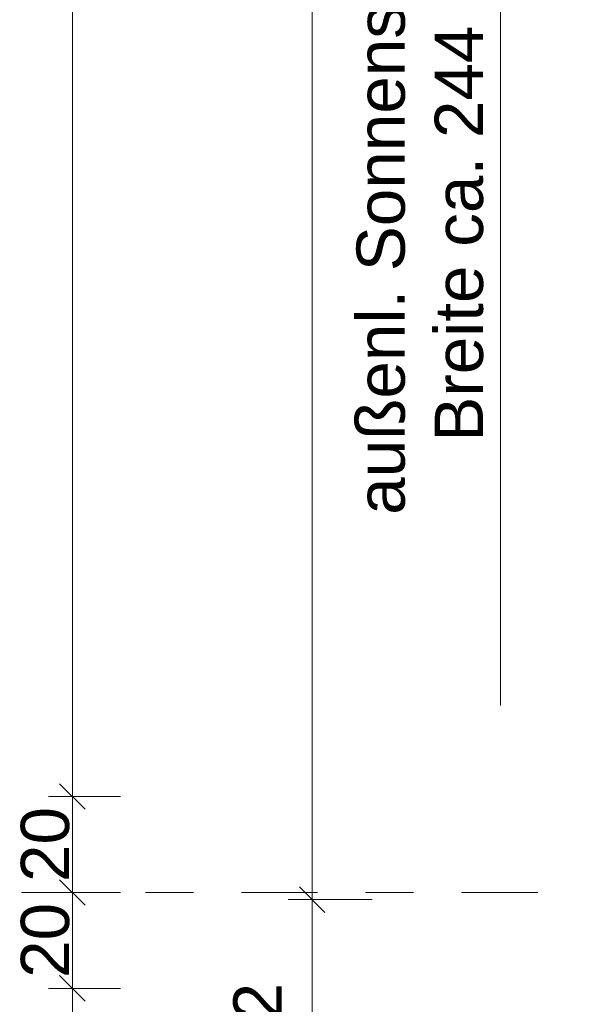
# Model space of a CAD drawing. Header units: metres. Extents: x -180 to 4, y -49 to 6.
# Tile 12 of 256: x -177.38 to -176.23, y -31.43 to -29.38. Entities that reach past the tile are written whole.
import ezdxf

# ---------------------------------------------------------------- set-up
doc = ezdxf.new("R2010")
doc.units = ezdxf.units.M
doc.header["$LTSCALE"] = 0.05
doc.header["$PDMODE"] = 1
doc.header["$PDSIZE"] = -2
doc.linetypes.add('Linienart-53', pattern=[5.291531, 3.175, -1.058062, 0.352704, -0.705764])
doc.layers.get('0').update_dxf_attribs({"lineweight": 25})
for name, color, linetype, lineweight in [('30 -33 Aussenwände- 8 Sonnenschutz', 7, 'Continuous', 9), ('70 -71 Achsen- 1 Gebäudeachsen', 7, 'Linienart-53', 18), ('Keine', 7, 'Continuous', 9)]:
    doc.layers.add(name, color=color, linetype=linetype, lineweight=lineweight)
doc.layers.add('70 -76 Bemaßung- 2 Allgemein', color=7, linetype='Continuous', lineweight=5, true_color=0x6666cc)
doc.styles.add('Arial', font='arial.ttf')
doc.dimstyles.new('k+k 1_50', dxfattribs={"dimtxt": 0.100689, "dimasz": 0.05302, "dimexe": 0.05, "dimexo": 0.15, "dimgap": 0.01, "dimtad": 1, "dimdec": 3, "dimtxsty": 'Arial', "dimblk": 'VW_SLASH', "dimblk1": 'VW_SLASH', "dimblk2": 'VW_SLASH', "dimcen": 0, "dimdle": 0.05, "dimadec": 3, "dimazin": 0, "dimtfac": 0.75, "dimtdec": 3, "dimtix": 1, "dimtmove": 0, "dimatfit": 0, "dimldrblk": 'VW_SLASH-1', "dimfxl": 0.125, "dimfxlon": 1, "dimfrac": 2, "dimtolj": 1, "dimarcsym": 0})
doc.dimstyles.new('k+k_klein', dxfattribs={"dimtxt": 0.100689, "dimasz": 0.05302, "dimexe": 0.05, "dimexo": 0.15, "dimgap": 0.005, "dimtad": 1, "dimdec": 3, "dimtxsty": 'Arial', "dimblk": 'VW_SLASH-2', "dimblk1": 'VW_SLASH-2', "dimblk2": 'VW_SLASH-2', "dimcen": 0, "dimdle": 0.025, "dimadec": 3, "dimazin": 0, "dimtfac": 0.75, "dimtdec": 3, "dimtix": 1, "dimtmove": 0, "dimatfit": 0, "dimldrblk": 'VW_FILLEDARROW', "dimfxl": 0.1, "dimfxlon": 1, "dimfrac": 2, "dimtolj": 1, "dimarcsym": 0})

# ---------------------------------------------------------------- blocks, each defined once
blk = doc.blocks.new('Gruppe-14394')
at = {"layer": '30 -33 Aussenwände- 8 Sonnenschutz', "color": 252, "true_color": 0x888888}
blk.add_line((-176.3758, -28.457), (-176.3758, -30.807), dxfattribs=at)
at = {"layer": '30 -33 Aussenwände- 8 Sonnenschutz', "insert": (-176.6758, -29.7095), "char_height": 0.100689, "width": 1.6, "attachment_point": 2, "rotation": 90, "line_spacing_factor": 0.970891, "style": 'Arial'}
blk.add_mtext('außenl. Sonnenschutz Breite ca. 244 cm', dxfattribs=at)
blk = doc.blocks.new('_OG1_2D (2D)')
at = {"layer": '30 -33 Aussenwände- 8 Sonnenschutz', "color": 7}
blk.add_blockref('Gruppe-14394', (0, 0), dxfattribs=at)
blk = doc.blocks.new('VW_SLASH')
at = {"color": 0, "linetype": 'ByBlock', "lineweight": -2, "transparency": 16777216}
blk.add_line((0.943, 0), (-1, 0), dxfattribs=at)
at = {"color": 0, "lineweight": 20, "transparency": 16777216, "flags": 128}
blk.add_lwpolyline([(0.5, 0.5), (-0.5, -0.5)], dxfattribs=at)
blk = doc.blocks.new('*D16285')
at = {"layer": '70 -76 Bemaßung- 2 Allgemein', "color": 0, "lineweight": -2}
for p, q in [((-176.643, -20.147), (-176.818, -20.147)), ((-176.768, -31.159), (-176.768, -20.2001)), ((-176.643, -31.212), (-176.818, -31.212))]:
    blk.add_line(p, q, dxfattribs=at)
at = {"layer": 'Defpoints', "color": 0}
for p in [(-176.768, -20.147), (-175.221, -20.147), (-175.101, -31.212)]:
    blk.add_point(p, dxfattribs=at)
at = {"layer": '70 -76 Bemaßung- 2 Allgemein', "color": 0, "lineweight": -2, "xscale": 0.05302001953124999, "yscale": 0.05302001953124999, "zscale": 0.05302001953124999}
for p, rotation in [((-176.768, -20.147), 90), ((-176.768, -31.212), 270)]:
    blk.add_blockref('VW_SLASH', p, dxfattribs=dict(at, rotation=rotation))
at = {"layer": '70 -76 Bemaßung- 2 Allgemein', "color": 0, "insert": (-176.8552, -25.6795), "char_height": 0.100689, "attachment_point": 5, "rotation": 90, "style": 'Arial'}
blk.add_mtext('\\A1;11,06\\S5^ ;', dxfattribs=at)
blk = doc.blocks.new('VW_SLASH-1')
at = {"color": 0, "linetype": 'ByBlock', "lineweight": -2, "transparency": 16777216}
blk.add_line((0.943, 0), (-1, 0), dxfattribs=at)
at = {"color": 0, "lineweight": 5, "transparency": 16777216, "flags": 128}
blk.add_lwpolyline([(0.5, 0.5), (-0.5, -0.5)], dxfattribs=at)
blk = doc.blocks.new('*D16286')
at = {"layer": '70 -76 Bemaßung- 2 Allgemein', "color": 0, "lineweight": -2}
for p, q in [((-176.643, -31.212), (-176.818, -31.212)), ((-176.768, -31.741), (-176.768, -31.2651)), ((-176.643, -31.794), (-176.818, -31.794))]:
    blk.add_line(p, q, dxfattribs=at)
at = {"layer": 'Defpoints', "color": 0}
for p in [(-176.768, -31.212), (-175.101, -31.212), (-175.381, -31.794)]:
    blk.add_point(p, dxfattribs=at)
at = {"layer": '70 -76 Bemaßung- 2 Allgemein', "color": 0, "lineweight": -2, "xscale": 0.05302001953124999, "yscale": 0.05302001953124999, "zscale": 0.05302001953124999}
for p, rotation in [((-176.768, -31.212), 90), ((-176.768, -31.794), 270)]:
    blk.add_blockref('VW_SLASH', p, dxfattribs=dict(at, rotation=rotation))
at = {"layer": '70 -76 Bemaßung- 2 Allgemein', "color": 0, "insert": (-176.8462, -31.503), "char_height": 0.100689, "attachment_point": 5, "rotation": 90, "style": 'Arial'}
blk.add_mtext('\\A1;58\\S2^ ;', dxfattribs=at)
blk = doc.blocks.new('VW_SLASH-2')
at = {"color": 0, "linetype": 'ByBlock', "lineweight": -2, "transparency": 16777216}
blk.add_line((0.472, 0), (-1, 0), dxfattribs=at)
at = {"color": 0, "lineweight": 5, "transparency": 16777216, "flags": 128}
blk.add_lwpolyline([(0.5, 0.5), (-0.5, -0.5)], dxfattribs=at)
blk = doc.blocks.new('*D16994')
at = {"layer": '70 -76 Bemaßung- 2 Allgemein', "color": 0, "lineweight": -2}
for p, q in [((-177.768, -31.074), (-177.768, -31.021)), ((-177.668, -31.127), (-177.818, -31.127)), ((-177.768, -31.197), (-177.768, -31.127)), ((-177.668, -31.197), (-177.818, -31.197)), ((-177.768, -31.2501), (-177.768, -31.3031))]:
    blk.add_line(p, q, dxfattribs=at)
at = {"layer": 'Defpoints', "color": 0}
for p in [(-177.768, -31.127), (-176.018, -31.127), (-177.268, -31.197)]:
    blk.add_point(p, dxfattribs=at)
at = {"layer": '70 -76 Bemaßung- 2 Allgemein', "color": 0, "lineweight": -2, "xscale": 0.05302001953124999, "yscale": 0.05302001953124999, "zscale": 0.05302001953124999}
for p, rotation in [((-177.768, -31.127), 270), ((-177.768, -31.197), 90)]:
    blk.add_blockref('VW_SLASH-2', p, dxfattribs=dict(at, rotation=rotation))
at = {"layer": '70 -76 Bemaßung- 2 Allgemein', "color": 0, "insert": (-177.8833, -31.162), "char_height": 0.10069, "attachment_point": 5, "rotation": 90, "style": 'Arial'}
blk.add_mtext('\\A1;7', dxfattribs=at)
blk = doc.blocks.new('VW_FILLEDARROW')
at = {"linetype": 'Continuous', "lineweight": 0, "transparency": 16777216}
blk.add_hatch(color=0, dxfattribs=at).paths.add_polyline_path([(-2.829, 0.758), (0, 0), (-2.829, -0.758)])
at = {"color": 0, "lineweight": 5, "transparency": 16777216, "flags": 128}
blk.add_lwpolyline([(-2.829, 0.758), (0, 0), (-2.829, -0.758)], close=True, dxfattribs=at)
blk = doc.blocks.new('*D16995')
at = {"layer": '70 -76 Bemaßung- 2 Allgemein', "color": 0, "lineweight": -2}
for p, q in [((-177.668, -31.197), (-177.818, -31.197)), ((-177.768, -31.563), (-177.768, -31.2501)), ((-177.668, -31.616), (-177.818, -31.616))]:
    blk.add_line(p, q, dxfattribs=at)
at = {"layer": 'Defpoints', "color": 0}
for p in [(-177.768, -31.197), (-177.268, -31.197), (-175.84, -31.616)]:
    blk.add_point(p, dxfattribs=at)
at = {"layer": '70 -76 Bemaßung- 2 Allgemein', "color": 0, "lineweight": -2, "xscale": 0.05302001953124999, "yscale": 0.05302001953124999, "zscale": 0.05302001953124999}
for p, rotation in [((-177.768, -31.197), 90), ((-177.768, -31.616), 270)]:
    blk.add_blockref('VW_SLASH-2', p, dxfattribs=dict(at, rotation=rotation))
at = {"layer": '70 -76 Bemaßung- 2 Allgemein', "color": 0, "insert": (-177.8462, -31.4065), "char_height": 0.100689, "attachment_point": 5, "rotation": 90, "style": 'Arial'}
blk.add_mtext('\\A1;41\\S9^ ;', dxfattribs=at)
blk = doc.blocks.new('*D17016')
at = {"layer": '70 -76 Bemaßung- 2 Allgemein', "color": 0, "lineweight": -2}
for p, q in [((-177.168, -23.147), (-177.318, -23.147)), ((-177.268, -30.944), (-177.268, -23.2001)), ((-177.168, -30.997), (-177.318, -30.997))]:
    blk.add_line(p, q, dxfattribs=at)
at = {"layer": 'Defpoints', "color": 0}
for p in [(-177.268, -23.147), (-175.221, -23.147), (-175.621, -30.997)]:
    blk.add_point(p, dxfattribs=at)
at = {"layer": '70 -76 Bemaßung- 2 Allgemein', "color": 0, "lineweight": -2, "xscale": 0.05302001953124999, "yscale": 0.05302001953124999, "zscale": 0.05302001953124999}
for p, rotation in [((-177.268, -23.147), 90), ((-177.268, -30.997), 270)]:
    blk.add_blockref('VW_SLASH-2', p, dxfattribs=dict(at, rotation=rotation))
at = {"layer": '70 -76 Bemaßung- 2 Allgemein', "color": 0, "insert": (-177.3335, -27.072), "char_height": 0.10069, "attachment_point": 5, "rotation": 90, "style": 'Arial'}
blk.add_mtext('\\A1;7,85', dxfattribs=at)
blk = doc.blocks.new('*D17017')
at = {"layer": '70 -76 Bemaßung- 2 Allgemein', "color": 0, "lineweight": -2}
for p, q in [((-177.168, -30.997), (-177.318, -30.997)), ((-177.268, -31.144), (-177.268, -31.0501)), ((-177.168, -31.197), (-177.318, -31.197))]:
    blk.add_line(p, q, dxfattribs=at)
at = {"layer": 'Defpoints', "color": 0}
for p in [(-177.268, -30.997), (-175.621, -30.997), (-175.621, -31.197)]:
    blk.add_point(p, dxfattribs=at)
at = {"layer": '70 -76 Bemaßung- 2 Allgemein', "color": 0, "lineweight": -2, "xscale": 0.05302001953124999, "yscale": 0.05302001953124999, "zscale": 0.05302001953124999}
for p, rotation in [((-177.268, -30.997), 90), ((-177.268, -31.197), 270)]:
    blk.add_blockref('VW_SLASH-2', p, dxfattribs=dict(at, rotation=rotation))
at = {"layer": '70 -76 Bemaßung- 2 Allgemein', "color": 0, "insert": (-177.3244, -31.097), "char_height": 0.10069, "attachment_point": 5, "rotation": 90, "style": 'Arial'}
blk.add_mtext('\\A1;20', dxfattribs=at)
blk = doc.blocks.new('*D17018')
at = {"layer": '70 -76 Bemaßung- 2 Allgemein', "color": 0, "lineweight": -2}
for p, q in [((-177.168, -31.197), (-177.318, -31.197)), ((-177.268, -31.344), (-177.268, -31.2501)), ((-177.168, -31.397), (-177.318, -31.397))]:
    blk.add_line(p, q, dxfattribs=at)
at = {"layer": 'Defpoints', "color": 0}
for p in [(-177.268, -31.197), (-175.621, -31.197), (-175.621, -31.397)]:
    blk.add_point(p, dxfattribs=at)
at = {"layer": '70 -76 Bemaßung- 2 Allgemein', "color": 0, "lineweight": -2, "xscale": 0.05302001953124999, "yscale": 0.05302001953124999, "zscale": 0.05302001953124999}
for p, rotation in [((-177.268, -31.197), 90), ((-177.268, -31.397), 270)]:
    blk.add_blockref('VW_SLASH-2', p, dxfattribs=dict(at, rotation=rotation))
at = {"layer": '70 -76 Bemaßung- 2 Allgemein', "color": 0, "insert": (-177.3244, -31.297), "char_height": 0.10069, "attachment_point": 5, "rotation": 90, "style": 'Arial'}
blk.add_mtext('\\A1;20', dxfattribs=at)
blk = doc.blocks.new('*D17019')
at = {"layer": '70 -76 Bemaßung- 2 Allgemein', "color": 0, "lineweight": -2}
for p, q in [((-177.168, -31.397), (-177.318, -31.397)), ((-177.268, -38.994), (-177.268, -31.4501)), ((-177.168, -39.047), (-177.318, -39.047))]:
    blk.add_line(p, q, dxfattribs=at)
at = {"layer": 'Defpoints', "color": 0}
for p in [(-177.268, -31.397), (-175.621, -31.397), (-160.096, -39.047)]:
    blk.add_point(p, dxfattribs=at)
at = {"layer": '70 -76 Bemaßung- 2 Allgemein', "color": 0, "lineweight": -2, "xscale": 0.05302001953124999, "yscale": 0.05302001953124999, "zscale": 0.05302001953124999}
for p, rotation in [((-177.268, -31.397), 90), ((-177.268, -39.047), 270)]:
    blk.add_blockref('VW_SLASH-2', p, dxfattribs=dict(at, rotation=rotation))
at = {"layer": '70 -76 Bemaßung- 2 Allgemein', "color": 0, "insert": (-177.3335, -35.222), "char_height": 0.10069, "attachment_point": 5, "rotation": 90, "style": 'Arial'}
blk.add_mtext('\\A1;7,65', dxfattribs=at)
blk = doc.blocks.new('_Achsen (3D)')
at = {"layer": '70 -71 Achsen- 1 Gebäudeachsen', "transparency": 33554687}
blk.add_line((-179.668, -31.197), (3.826, -31.197), dxfattribs=at)
blk = doc.blocks.new('Gruppe-15238')
at = {"layer": '70 -76 Bemaßung- 2 Allgemein'}
for base, p1, p2, text, picture, middle in [((-176.768, -20.147), (-175.101, -31.212), (-175.221, -20.147), '11,06\\S5^ ;', '*D16285', (-176.8552, -25.6795)), ((-176.768, -31.212), (-175.381, -31.794), (-175.101, -31.212), '58\\S2^ ;', '*D16286', (-176.8462, -31.503))]:
    dim = blk.add_linear_dim(base=base, p1=p1, p2=p2, angle=270, text=text, dimstyle='k+k 1_50', override={"dimtxt": 0.100689, "dimgap": 0.01, "dimpost": '<>', "dimtxsty": 'Arial', "dimtmove": 2}, dxfattribs=at)
    dim.commit()
    dim.dimension.update_dxf_attribs({"geometry": picture, "text_midpoint": middle})
blk = doc.blocks.new('Gruppe-15271')
at = {"layer": '70 -76 Bemaßung- 2 Allgemein'}
for base, p1, p2, text, override, picture, middle in [((-177.76799996, -31.12704198), (-177.26799996, -31.19704198), (-176.01799996, -31.12704198), '7', {"dimtxt": 0.100689, "dimgap": 0.01, "dimdec": 8, "dimpost": '<>', "dimtxsty": 'Arial', "dimtix": 0, "dimtmove": 2}, '*D16994', (-177.88334429, -31.16204198)), ((-177.76799996, -31.19704198), (-175.83999996, -31.61604198), (-177.26799996, -31.19704198), '41\\S9^ ;', {"dimtxt": 0.100689, "dimgap": 0.01, "dimdec": 8, "dimpost": '<>', "dimtxsty": 'Arial', "dimtmove": 2}, '*D16995', (-177.84618297, -31.40654198))]:
    dim = blk.add_linear_dim(base=base, p1=p1, p2=p2, angle=270, text=text, dimstyle='k+k_klein', override=override, dxfattribs=at)
    dim.commit()
    dim.dimension.update_dxf_attribs({"geometry": picture, "text_midpoint": middle})
blk = doc.blocks.new('Gruppe-15272')
at = {"layer": '70 -76 Bemaßung- 2 Allgemein'}
for base, p1, p2, text, picture, middle in [((-177.26799996, -23.14704198), (-175.62099996, -30.99704198), (-175.22099996, -23.14704198), '7,85', '*D17016', (-177.3334635, -27.07204198)), ((-177.26799996, -30.99704198), (-175.62099996, -31.19704198), (-175.62099996, -30.99704198), '20', '*D17017', (-177.32440152, -31.09704198)), ((-177.26799996, -31.19704198), (-175.62099996, -31.39704198), (-175.62099996, -31.19704198), '20', '*D17018', (-177.32440152, -31.29704198)), ((-177.26799996, -31.39704198), (-160.09599996, -39.04704198), (-175.62099996, -31.39704198), '7,65', '*D17019', (-177.3334635, -35.22204198))]:
    dim = blk.add_linear_dim(base=base, p1=p1, p2=p2, angle=270, text=text, dimstyle='k+k_klein', override={"dimtxt": 0.100689, "dimgap": 0.005, "dimdec": 8, "dimpost": '<>', "dimtxsty": 'Arial', "dimtmove": 2}, dxfattribs=at)
    dim.commit()
    dim.dimension.update_dxf_attribs({"geometry": picture, "text_midpoint": middle})
blk = doc.blocks.new('_OG1_2D Bemaßung_ Beschriftung (2D)')
at = {"layer": '70 -76 Bemaßung- 2 Allgemein'}
for name in ['Gruppe-15271', 'Gruppe-15238', 'Gruppe-15272']:
    blk.add_blockref(name, (0, 0), dxfattribs=at)

msp = doc.modelspace()

# ---------------------------------------------------------------- block references
at = {"layer": 'Keine', "color": 1}
msp.add_blockref('_OG1_2D (2D)', (0, 0), dxfattribs=at)

# ---------------------------------------------------------------- next in the draw order: block references
msp.add_blockref('_OG1_2D Bemaßung_ Beschriftung (2D)', (0, 0), dxfattribs=at)

# ---------------------------------------------------------------- next in the draw order: block references
msp.add_blockref('_Achsen (3D)', (0, 0), dxfattribs=at)

doc.saveas('drawing.dxf')
